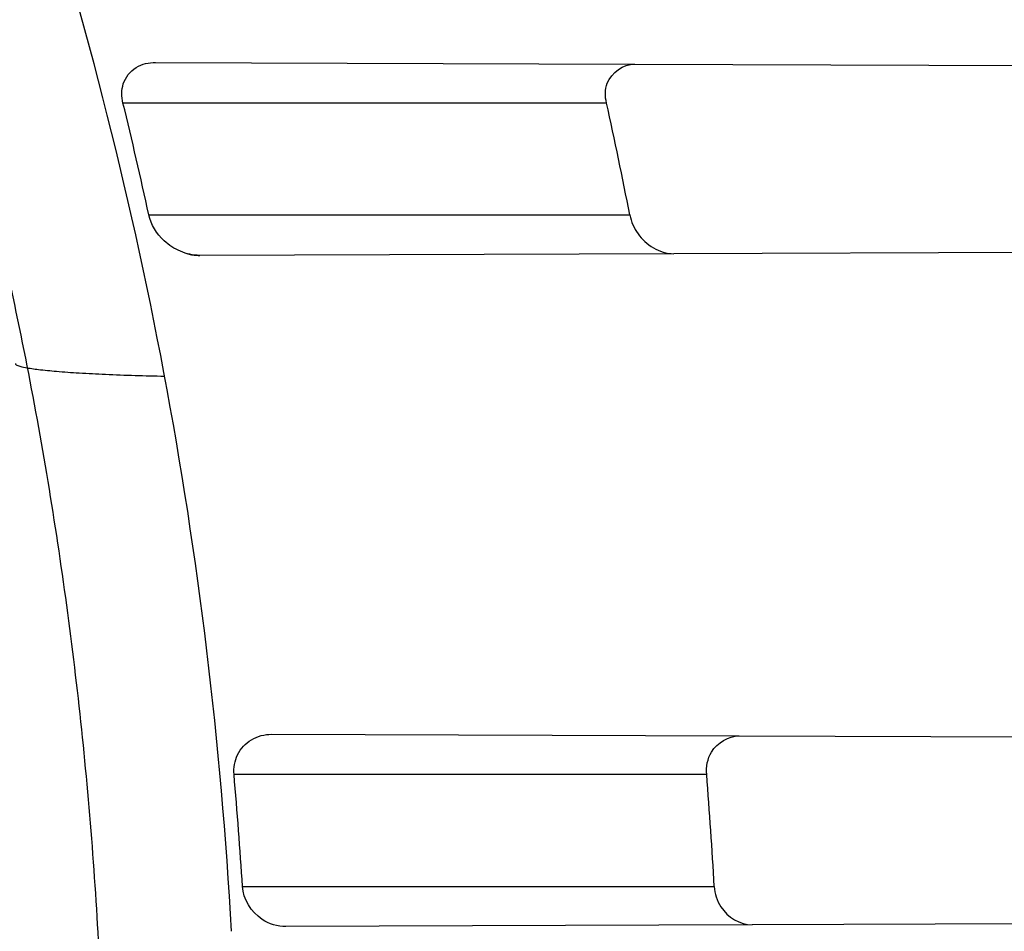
# Model space of a CAD drawing. Header units: millimetres. Extents: x 0 to 297, y 0 to 210.
# Tile 41 of 256: x 143.3809 to 143.4512, y 90.9937 to 91.0589. Entities that reach past the tile are written whole.
import ezdxf

# ---------------------------------------------------------------- set-up
doc = ezdxf.new("R2010")
doc.units = ezdxf.units.MM
doc.header["$LTSCALE"] = 16.335
doc.layers.get('0').update_dxf_attribs({"linetype": 'CONTINUOUS'})
for name, color, linetype in [('01_GLOBAL', 7, 'CONTINUOUS'), ('INTFCLR_1', 7, 'CONTINUOUS'), ('INTFCLR_144815', 7, 'CONTINUOUS')]:
    doc.layers.add(name, color=color, linetype=linetype)

msp = doc.modelspace()

# ---------------------------------------------------------------- linework, layer by layer
at = {"color": 7, "linetype": 'Continuous'}
msp.add_circle((144.2368034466, 92.193132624), 3.04, dxfattribs=at)
at = {"color": 9, "linetype": 'Continuous'}
msp.add_arc((144.2368034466, 92.193132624), 3.001038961, 182.9674534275, 267.0325465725, dxfattribs=at)
at = {"layer": '01_GLOBAL', "color": 7, "linetype": 'Continuous'}
msp.add_circle((144.2368034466, 92.193132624), 3.08, dxfattribs=at)
at = {"layer": 'INTFCLR_1', "color": 9, "linetype": 'Continuous'}
for p, q in [((143.3906042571, 91.05581280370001), (143.4248350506, 91.0556933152)), ((143.4228188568, 91.0529089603), (143.388269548, 91.0529089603)), ((143.3901188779, 91.0449089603), (143.4244839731, 91.0449089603)), ((143.427627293, 91.0421343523), (143.3937520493, 91.0420161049)), ((143.3988900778, 91.0077838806), (143.4323080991, 91.0076672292)), ((143.4299775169, 91.0049089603), (143.3962057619, 91.0049089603)), ((143.3968080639, 90.9969089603), (143.4305221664, 90.9969089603)), ((143.4332187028, 90.9941538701), (143.399912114, 90.99403760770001))]:
    msp.add_line(p, q, dxfattribs=at)
at = {"layer": 'INTFCLR_1', "color": 6, "linetype": 'Continuous'}
for p, q in [((143.4248350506, 91.0556933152), (143.4857521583, 91.0554806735)), ((143.4880571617, 91.0423452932), (143.427627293, 91.0421343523)), ((143.4323080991, 91.0076672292), (143.4921062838, 91.00745849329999)), ((143.4928620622, 90.9943620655), (143.4332187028, 90.9941538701))]:
    msp.add_line(p, q, dxfattribs=at)
at = {"layer": 'INTFCLR_1', "color": 7, "linetype": 'Continuous'}
msp.add_lwpolyline([(143.3926852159, 91.0421897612), (143.3927580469, 91.0421668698), (143.3928339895, 91.04214469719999), (143.3929130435, 91.0421234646), (143.3929954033, 91.042103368), (143.3930808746, 91.0420846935), (143.3931688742, 91.04206777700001), (143.3932590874, 91.0420528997), (143.3933518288, 91.0420402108), (143.3934474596, 91.0420298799), (143.3935461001, 91.0420221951), (143.39364763, 91.0420174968), (143.3937520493, 91.0420161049)], dxfattribs=at)
at = {"layer": 'INTFCLR_1', "color": 6, "linetype": 'Continuous'}
for centre, radius, start, end in [((143.076579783, 90.97690896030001), 0.4827613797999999, 270, 90.00000002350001), ((143.076579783, 90.97690896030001), 0.4587930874, 270, 90.00000002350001), ((143.0892890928, 90.97691367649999), 0.3071908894, 3.1324307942, 18.1483713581), ((143.0777416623, 90.976911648), 0.3196922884, 12.2803992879, 13.7520232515), ((143.0777401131, 90.9769111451), 0.3533482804, 11.095126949, 12.4201654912), ((143.0777410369, 90.9769097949), 0.3196931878, 3.5866152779, 5.0244799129), ((143.0777397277, 90.9769096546), 0.3533488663, 3.2446361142, 4.54487275)]:
    msp.add_arc(centre, radius, start, end, dxfattribs=at)
at = {"layer": 'INTFCLR_1', "color": 9, "linetype": 'Continuous'}
for points, knots in [([(143.505791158, 90.8276271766), (143.5067409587, 90.8302116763), (143.5086022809, 90.8354304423), (143.5121486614, 90.84601401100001), (143.5179028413, 90.8650111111), (143.5232385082, 90.8873082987), (143.5267617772, 90.90723622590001), (143.5282429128, 90.9174118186), (143.5290073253, 90.92329723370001), (143.5307716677, 90.93807275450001), (143.5326049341, 90.9633194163), (143.5323109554, 90.99310602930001), (143.5309256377, 91.0124090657), (143.5300542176, 91.021322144), (143.5294126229, 91.02725019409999), (143.5274302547, 91.04325002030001), (143.5229291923, 91.06887020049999), (143.5164430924, 91.09388353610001), (143.5118037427, 91.1087295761), (143.5100588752, 91.1140398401), (143.5074043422, 91.1218621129), (143.501415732, 91.13821577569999), (143.4910739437, 91.16221785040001), (143.4792964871, 91.1848938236), (143.4710860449, 91.1988510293), (143.4672487, 91.2050639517), (143.4646994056, 91.2091138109), (143.4578048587, 91.21976497), (143.446251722, 91.2361118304), (143.4302039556, 91.2560120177), (143.4166114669, 91.2709286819), (143.4071163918, 91.280463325), (143.4018664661, 91.2855115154), (143.3945821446, 91.292319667), (143.3843862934, 91.301234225), (143.373349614, 91.3098835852), (143.3667450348, 91.31458051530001), (143.3640805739, 91.316384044), (143.3625174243, 91.3174211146), (143.360134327, 91.3189510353), (143.3576340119, 91.3204557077), (143.3554317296, 91.3216111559), (143.3541938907, 91.32218598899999), (143.3532081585, 91.3225375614), (143.3525262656, 91.3226967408), (143.3519536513, 91.3226102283), (143.3518421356, 91.322071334), (143.35211692, 91.3214756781), (143.35259409, 91.3206502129), (143.3533650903, 91.31961113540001), (143.354392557, 91.3183442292), (143.3556852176, 91.31685831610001), (143.3572290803, 91.3151525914), (143.358673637, 91.31359842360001), (143.3599466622, 91.3122446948), (143.3621637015, 91.30990205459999), (143.3658426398, 91.3060562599), (143.3733257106, 91.29820400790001), (143.3814986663, 91.2893945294), (143.3889438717, 91.2809746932), (143.3935459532, 91.2756206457), (143.4009463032, 91.2668314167), (143.4122758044, 91.252588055), (143.4271285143, 91.2318655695), (143.4378788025, 91.2149484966), (143.4449171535, 91.2029069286), (143.4496927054, 91.19443764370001), (143.457931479, 91.1789786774), (143.4689344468, 91.1556341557), (143.4765250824, 91.1361710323), (143.480055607, 91.1260798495)], [0, 0, 0, 0, 0.0103790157, 0.0208837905, 0.0420711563, 0.0851838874, 0.1071959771, 0.1183352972, 0.1239410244, 0.1295662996, 0.174425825, 0.2192336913, 0.2417180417, 0.247353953, 0.2529903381, 0.2641931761, 0.3081223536, 0.3509244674, 0.3614867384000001, 0.3667496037, 0.3719933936, 0.3926231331, 0.4323811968, 0.4704128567, 0.4888542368, 0.4934078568, 0.4979383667, 0.5068920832, 0.5412323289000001, 0.5733304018, 0.6031976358, 0.6172527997, 0.6240454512, 0.6306500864, 0.6548352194, 0.6750684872, 0.6834752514, 0.6853781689, 0.6871962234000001, 0.6905460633, 0.6960524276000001, 0.6981915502, 0.6999110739, 0.7012078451, 0.7020914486, 0.7026255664, 0.703100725, 0.7038824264, 0.7050749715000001, 0.7066970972, 0.7087489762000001, 0.7112252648, 0.7141188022, 0.7174211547, 0.7192230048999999, 0.7211233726, 0.7295789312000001, 0.7392839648, 0.7620096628, 0.7748693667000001, 0.7816473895, 0.7886214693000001, 0.8181786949, 0.8502212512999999, 0.8846823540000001, 0.8936821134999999, 0.9027944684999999, 0.9213301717, 0.9597016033, 1, 1, 1, 1]), ([(143.3574002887, 91.32090895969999), (143.3579828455, 91.3209088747), (143.360948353, 91.3197357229), (143.3643531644, 91.3177442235), (143.3676585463, 91.31566523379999), (143.3692467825, 91.31463053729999), (143.3719545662, 91.31283211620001), (143.378664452, 91.3081521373), (143.3898825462, 91.2995381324), (143.4002548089, 91.29065717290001), (143.4076654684, 91.28387553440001), (143.4130031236, 91.27885055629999), (143.422653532, 91.2693642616), (143.4364709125, 91.2545242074), (143.4527894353, 91.23472347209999), (143.4645442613, 91.2184512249), (143.4715593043, 91.2078481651), (143.474151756, 91.2038188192), (143.4780526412, 91.1976396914), (143.4863962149, 91.18376385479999), (143.4983688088, 91.16121559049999), (143.5088888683, 91.1373346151), (143.5149812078, 91.1210611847), (143.5176807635, 91.1132799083), (143.5194547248, 91.1079989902), (143.524169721, 91.0932405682), (143.5307635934, 91.068371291), (143.5353421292, 91.0428843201), (143.5373581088, 91.02696958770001), (143.5380104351, 91.0210743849), (143.5388963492, 91.01221151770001), (143.5403047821, 90.993017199), (143.5406037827, 90.96339318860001), (143.5387395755, 90.93828707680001), (143.5369460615, 90.9235962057), (143.5361688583, 90.9177433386), (143.5346627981, 90.9076231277), (143.5310794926, 90.8877998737), (143.5256534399, 90.86562413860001), (143.5198047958, 90.8467377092), (143.5161994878, 90.83621326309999), (143.5143072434, 90.8310236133), (143.5133416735, 90.828453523)], [0, 0, 0, 0, 0.0031306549, 0.0166311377, 0.0214593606, 0.0240790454, 0.0268205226, 0.0389267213, 0.0680356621, 0.1027866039, 0.1122691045, 0.1220183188, 0.1421809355, 0.1849822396, 0.2309158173, 0.2799873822, 0.2927706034, 0.2992370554, 0.3057353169, 0.3320403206, 0.3862319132, 0.4428084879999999, 0.4721383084, 0.4795908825, 0.487069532, 0.5020757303, 0.5628487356, 0.6251729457, 0.6410612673, 0.6490543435, 0.6570463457, 0.6889269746, 0.7524526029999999, 0.8160592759, 0.8240370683, 0.8319876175, 0.8477879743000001, 0.8790177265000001, 0.9402188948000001, 0.970317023, 0.9852457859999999, 1, 1, 1, 1]), ([(143.480055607, 91.1260798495), (143.4837259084, 91.1155891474), (143.4903909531, 91.0940316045), (143.4967360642, 91.0663225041), (143.4998687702, 91.04781634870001), (143.5011284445, 91.03908602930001), (143.5019170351, 91.03321160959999), (143.5038463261, 91.0170292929), (143.5057008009, 90.99034417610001), (143.5054397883, 90.96356436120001), (143.5044671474, 90.9471924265), (143.504022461, 90.9412179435), (143.5032714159, 90.9323261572), (143.5012002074, 90.91339241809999), (143.4963788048, 90.88484585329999), (143.49048443, 90.86114028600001), (143.4864832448, 90.8475354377), (143.4848602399, 90.84220041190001), (143.4819377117, 90.8330489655), (143.4757637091, 90.8153843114), (143.4658991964, 90.7913053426), (143.4557508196, 90.7706295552), (143.4492053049, 90.7585613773), (143.4468307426, 90.7543048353), (143.4433023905, 90.74809499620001), (143.4357024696, 90.7352960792), (143.4236423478, 90.7168780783), (143.4088585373, 90.6967735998), (143.3981978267, 90.6836583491), (143.3920521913, 90.6764597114), (143.3897353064, 90.67377295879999), (143.3858253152, 90.6693041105), (143.3786022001, 90.6612629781), (143.3707422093, 90.65288706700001), (143.3636495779, 90.6454713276), (143.3593994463, 90.6410102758), (143.3560255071, 90.6373676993), (143.3538487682, 90.6348460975), (143.3526496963, 90.6332520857), (143.3521523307, 90.6324062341), (143.3518509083, 90.63179937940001), (143.3519780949, 90.6310096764), (143.3536612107, 90.6313530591), (143.3555127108, 90.6322404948), (143.3588652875, 90.6340529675), (143.3620632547, 90.63609007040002), (143.3646891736, 90.63783994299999), (143.3663741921, 90.6389985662), (143.3692060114, 90.6409804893), (143.3737350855, 90.64429641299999), (143.3800639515, 90.6492162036), (143.3895251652, 90.6570018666), (143.3979931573, 90.6645963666), (143.4054028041, 90.6717023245), (143.4107134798, 90.67694344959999), (143.4202844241, 90.68681168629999), (143.4339256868, 90.7022001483), (143.4499433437, 90.72266038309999), (143.4614126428, 90.7394215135), (143.4682300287, 90.75032242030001), (143.4707469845, 90.75446396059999), (143.4745342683, 90.76081850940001), (143.4826220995, 90.77508671), (143.4941655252, 90.79824657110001), (143.5021068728, 90.8176018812), (143.505791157, 90.8276271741)], [0, 0, 0, 0, 0.0419354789, 0.08505031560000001, 0.1071497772, 0.1127379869, 0.1183317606, 0.1295131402, 0.1742263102, 0.2191466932, 0.230445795, 0.2361065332, 0.241751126, 0.2641147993, 0.3079545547, 0.3508736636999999, 0.3561840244, 0.3614616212, 0.3719139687, 0.3924297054, 0.4320526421, 0.4700131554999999, 0.4792642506, 0.483852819, 0.4884035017, 0.5062126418, 0.5400088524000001, 0.5714206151, 0.6003317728, 0.6037560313, 0.6071340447, 0.6137178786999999, 0.6261602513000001, 0.6479155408, 0.6570536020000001, 0.6648783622, 0.6711643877, 0.6757843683, 0.6774462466, 0.6786751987, 0.6794900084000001, 0.6799813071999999, 0.6813020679, 0.6842478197, 0.6888651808, 0.6950795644, 0.6987591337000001, 0.70073729, 0.7027989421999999, 0.7117993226, 0.7219139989, 0.7330405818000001, 0.7580265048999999, 0.7648041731, 0.7717766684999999, 0.7861782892, 0.816667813, 0.8493175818, 0.8841610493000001, 0.8932352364, 0.8978283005, 0.9024468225, 0.9211469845, 0.9596997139, 1, 1, 1, 1]), ([(143.3574002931, 90.6329089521), (143.3572429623, 90.6329089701), (143.3568577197, 90.6329849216), (143.3568775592, 90.6336774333), (143.3572897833, 90.63438990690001), (143.3580025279, 90.63544892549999), (143.3590890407, 90.6367667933), (143.3605161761, 90.6383861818), (143.3622809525, 90.6402852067), (143.364262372, 90.64235883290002), (143.366417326, 90.6445772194), (143.3695810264, 90.647809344), (143.3761156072, 90.6544648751), (143.384127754, 90.66278898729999), (143.391492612, 90.67078447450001), (143.3954790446, 90.6752283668), (143.3978410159, 90.6779000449), (143.4041032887, 90.6850552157), (143.4149655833, 90.6980920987), (143.4300350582, 90.7180883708), (143.4423327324, 90.7364164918), (143.4500842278, 90.74915778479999), (143.4536819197, 90.7553382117), (143.4561024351, 90.75957339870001), (143.4627716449, 90.77157583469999), (143.4731139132, 90.7921423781), (143.4831746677, 90.8161140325), (143.4894718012, 90.8337029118), (143.4924519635, 90.8428134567), (143.4941067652, 90.8481240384), (143.4981845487, 90.86166066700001), (143.5041933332, 90.8852508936), (143.5091109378, 90.9136744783), (143.5112232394, 90.9325267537), (143.5119890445, 90.94137893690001), (143.5124424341, 90.9473263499), (143.5134340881, 90.9636235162), (143.5137003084, 90.9902855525), (143.5118091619, 91.01685089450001), (143.5098423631, 91.03295754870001), (143.5090383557, 91.0388051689), (143.5077538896, 91.047496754), (143.5045588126, 91.0659242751), (143.498087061, 91.0935137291), (143.4912937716, 91.1149624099), (143.4875537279, 91.1253987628)], [0, 0, 0, 0, 0.0008731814, 0.0017184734, 0.0032338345, 0.0055641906, 0.008732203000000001, 0.0127298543, 0.0175349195, 0.0231216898, 0.028646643, 0.0346996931, 0.0482229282, 0.0804128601, 0.09881585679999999, 0.1085510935, 0.1135452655, 0.1186072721, 0.1613234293, 0.207686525, 0.2575125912, 0.2837456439, 0.2904463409, 0.297201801, 0.3108185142, 0.3666506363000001, 0.4248611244, 0.4549770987, 0.470314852, 0.4780577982, 0.4858479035, 0.548777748, 0.6130125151, 0.6457681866, 0.6540348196, 0.6623247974, 0.6788712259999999, 0.7446474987, 0.8101274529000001, 0.8265054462, 0.8346996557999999, 0.8428862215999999, 0.8752668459, 0.9384715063, 1, 1, 1, 1]), ([(143.380579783, 91.0342844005), (143.380579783, 91.0342098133), (143.3808985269, 91.03408403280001), (143.3813917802, 91.03397544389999), (143.3823533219, 91.03383886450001), (143.3836190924, 91.0337190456), (143.3852259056, 91.0336068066), (143.3877993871, 91.033475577), (143.3898368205, 91.0334146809), (143.3912447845, 91.0333849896)], [0, 0, 0, 0, 0.0207988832, 0.0728257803, 0.1599156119, 0.2807167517, 0.4319854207, 0.6072972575, 1, 1, 1, 1])]:
    msp.add_open_spline(points, degree=3, knots=knots, dxfattribs=at)
at = {"layer": 'INTFCLR_1', "color": 6, "linetype": 'Continuous'}
for points, knots in [([(143.391388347, 91.3209089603), (143.3904120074, 91.3209089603), (143.3921762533, 91.3175482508), (143.3936912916, 91.315694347), (143.3961672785, 91.3124411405), (143.3992225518, 91.30876154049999), (143.403128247, 91.3040654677), (143.4076936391, 91.29861198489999), (143.4125904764, 91.2926805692), (143.4174256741, 91.286720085), (143.4219266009, 91.28104271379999), (143.4260587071, 91.27571427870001), (143.4298162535, 91.27075815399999), (143.4332121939, 91.266182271), (143.4362702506, 91.26197618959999), (143.4390204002, 91.2581218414), (143.4414908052, 91.2545969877), (143.44370074, 91.2513921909), (143.4456749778, 91.24848640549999), (143.4474377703, 91.24585559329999), (143.4490168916, 91.24346918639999), (143.4504211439, 91.2413232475), (143.4516679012, 91.2393981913), (143.4527743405, 91.2376740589), (143.4537663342, 91.2361152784), (143.4546489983, 91.2347177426), (143.4556772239, 91.23307898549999), (143.456672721, 91.23147797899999), (143.4576979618, 91.229813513), (143.4585721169, 91.2283843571), (143.4595323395, 91.2268022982), (143.4605887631, 91.22504676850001), (143.4617562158, 91.22308812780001), (143.4630444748, 91.22090314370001), (143.464465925, 91.21846216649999), (143.4660286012, 91.2157418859), (143.4677482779, 91.21270225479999), (143.4696392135, 91.20930191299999), (143.4717186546, 91.20548838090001), (143.4740086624, 91.2011951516), (143.4765248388, 91.1963580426), (143.4792812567, 91.1909028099), (143.4822951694, 91.18473858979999), (143.4855914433, 91.1777384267), (143.4891913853, 91.16974930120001), (143.4931140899, 91.16057587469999), (143.4973740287, 91.14998328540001), (143.5019825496, 91.13763594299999), (143.5068772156, 91.12325026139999), (143.5117345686, 91.10722271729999), (143.5162134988, 91.0902287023), (143.5200746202, 91.0730385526), (143.5232856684, 91.05580143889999), (143.5258459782, 91.03858559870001), (143.5277689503, 91.0213883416), (143.5290609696, 91.0042502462), (143.529733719, 90.9871546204), (143.5297948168, 90.97012845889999), (143.5292510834, 90.9531560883), (143.5281065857, 90.9362397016), (143.5263644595, 90.9193928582), (143.5240214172, 90.9025816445), (143.5210770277, 90.88582850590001), (143.5175167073, 90.8690970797), (143.5133376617, 90.85240858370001), (143.5085942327, 90.8359945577), (143.5035656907, 90.8206525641), (143.4986112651, 90.80703250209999), (143.4940105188, 90.7954001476), (143.4897809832, 90.7854046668), (143.485903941, 90.7767502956), (143.4823616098, 90.7692115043), (143.4791285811, 90.76260345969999), (143.4761817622, 90.75678861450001), (143.4734988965, 90.7516551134), (143.4710647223, 90.7471189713), (143.4688610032, 90.7431068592), (143.466865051, 90.7395466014), (143.4650570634, 90.7363786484), (143.4634184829, 90.7335526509), (143.461937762, 90.7310351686), (143.4606041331, 90.72879595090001), (143.4594032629, 90.72680144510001), (143.4583170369, 90.7250147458), (143.457331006, 90.7234069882), (143.4564183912, 90.7219306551), (143.4555069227, 90.720467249), (143.4545265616, 90.7189048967), (143.4534184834, 90.71715367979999), (143.4521719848, 90.7152023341), (143.4507682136, 90.71302749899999), (143.4491853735, 90.7106037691), (143.4474055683, 90.7079124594), (143.4454085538, 90.7049352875), (143.4431685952, 90.701647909), (143.4406602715, 90.6980271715), (143.4378551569, 90.6940523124), (143.4347311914, 90.6897123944), (143.4312583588, 90.6849889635), (143.4274059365, 90.6798656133), (143.4231637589, 90.6743560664), (143.4185304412, 90.6684770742), (143.4135422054, 90.66229925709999), (143.408452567, 90.6561180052), (143.4036878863, 90.6504204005), (143.3995946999, 90.6455048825), (143.3963986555, 90.6416642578), (143.3938021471, 90.6382708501), (143.3922373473, 90.6363594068), (143.3903920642, 90.6329089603), (143.391388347, 90.6329089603)], [0, 0, 0, 0, 0.0038604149, 0.007501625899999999, 0.0124785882, 0.0188917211, 0.0268498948, 0.0364677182, 0.0470694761, 0.05724446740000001, 0.066818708, 0.0757144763, 0.0839053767, 0.0914099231, 0.0982451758, 0.1044667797, 0.1101313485, 0.11526428, 0.1198589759, 0.1240215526, 0.1277856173, 0.1311734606, 0.1341617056, 0.1368541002, 0.1392736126, 0.1414672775, 0.143389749, 0.1469230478, 0.1489215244, 0.1511192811, 0.1535471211, 0.1562389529, 0.1592204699, 0.1625628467, 0.1662680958, 0.1703891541, 0.1749670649, 0.1800767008, 0.1857729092, 0.1921414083, 0.199315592, 0.2073311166, 0.2163077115, 0.2264451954, 0.2379233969, 0.2509534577, 0.2658909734, 0.2830621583, 0.3030578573, 0.3259639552, 0.3492662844, 0.3725305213, 0.3956109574, 0.4185782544, 0.4413347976, 0.4640172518, 0.4865192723, 0.5089682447, 0.5313242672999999, 0.5536477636, 0.5759939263, 0.5982772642, 0.6207472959, 0.6432362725, 0.6658996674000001, 0.6887559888, 0.7107777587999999, 0.7297237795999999, 0.7460531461, 0.7602331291, 0.7726347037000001, 0.7835467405, 0.7931663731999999, 0.8017211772, 0.8093215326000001, 0.8160683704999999, 0.8220757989, 0.8274205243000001, 0.8322066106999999, 0.8364980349, 0.8403367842, 0.8437547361, 0.8468031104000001, 0.8495420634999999, 0.8520223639, 0.8542604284, 0.8564046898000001, 0.8588391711, 0.861553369, 0.8645986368, 0.8679945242, 0.8717882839, 0.8760445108, 0.8807522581, 0.8859628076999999, 0.8917731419, 0.8981681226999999, 0.9051985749, 0.9129160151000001, 0.9213486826, 0.9305434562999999, 0.9404096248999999, 0.9509435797, 0.9619432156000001, 0.9720502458, 0.9803711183, 0.9870628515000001, 0.9922716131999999, 0.9960607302, 1, 1, 1, 1]), ([(143.3913883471, 90.6329089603), (143.3925009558, 90.6329089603), (143.3944304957, 90.6342092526), (143.3973970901, 90.6359951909), (143.4007982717, 90.63846662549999), (143.4050037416, 90.641686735), (143.4100111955, 90.64579797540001), (143.4155298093, 90.6505901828), (143.4211292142, 90.6557134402), (143.4264144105, 90.6607775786), (143.43125736, 90.6656028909), (143.4356657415, 90.6701567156), (143.4396603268, 90.6744161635), (143.4432708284, 90.6783761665), (143.4465216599, 90.6820354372), (143.4494397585, 90.68539654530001), (143.4520627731, 90.68848206), (143.4544121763, 90.6912986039), (143.456513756, 90.6938607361), (143.4583900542, 90.69618388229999), (143.4600695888, 90.6982924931), (143.4615949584, 90.7002315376), (143.4630975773, 90.7021632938), (143.4646983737, 90.7042463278), (143.4663978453, 90.7064880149), (143.4680793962, 90.7087376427), (143.4697311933, 90.7109767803), (143.4714499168, 90.71333865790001), (143.4733525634, 90.7159926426), (143.4754791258, 90.7190089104), (143.477855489, 90.7224451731), (143.4805066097, 90.7263640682), (143.4834545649, 90.73083052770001), (143.4867221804, 90.73592456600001), (143.4903444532, 90.7417581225), (143.4943554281, 90.74846001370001), (143.4987865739, 90.7561875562), (143.5036710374, 90.7651488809), (143.5090369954, 90.7755879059), (143.5149200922, 90.78786990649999), (143.5212054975, 90.8021696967), (143.5274896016, 90.8180379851), (143.5333654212, 90.8347684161), (143.5385840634, 90.85172715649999), (143.543100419, 90.8687485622), (143.5469295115, 90.8858143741), (143.5500694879, 90.9028343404), (143.5525457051, 90.9198546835), (143.5543635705, 90.93680288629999), (143.5555404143, 90.953705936), (143.5560867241, 90.9705470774), (143.5560112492, 90.9873292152), (143.5553196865, 91.00406232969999), (143.5540157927, 91.0207358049), (143.5520992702, 91.03735679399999), (143.5495685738, 91.05392286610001), (143.5464237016, 91.0704086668), (143.5426520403, 91.08685112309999), (143.5382472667, 91.1032296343), (143.5331875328, 91.11956315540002), (143.527486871, 91.1357686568), (143.5213730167, 91.1512348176), (143.515238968, 91.1652433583), (143.5094946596, 91.17729987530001), (143.5042564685, 91.18755505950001), (143.4994933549, 91.19635787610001), (143.4951738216, 91.20395281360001), (143.4912628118, 91.21054467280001), (143.4877284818, 91.21628951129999), (143.4845342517, 91.2213187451), (143.4816534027, 91.22572797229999), (143.4790579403, 91.22960449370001), (143.4767281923, 91.23301003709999), (143.4746357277, 91.2360102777), (143.472765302, 91.23864767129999), (143.4710870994, 91.24097947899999), (143.46957943, 91.2430470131), (143.4681380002, 91.2450001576), (143.4666395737, 91.2470074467), (143.4649885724, 91.2491911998), (143.463288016, 91.2514092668), (143.4615819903, 91.2536039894), (143.4598543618, 91.2557981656), (143.4579581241, 91.2581730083), (143.4558400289, 91.260784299), (143.4534675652, 91.2636590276), (143.4508179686, 91.26680939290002), (143.447859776, 91.2702519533), (143.4445666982, 91.2739955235), (143.4409044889, 91.27805121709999), (143.4368464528, 91.28241728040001), (143.4323696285, 91.2870829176), (143.4274456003, 91.2920302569), (143.4220754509, 91.2972158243), (143.4163486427, 91.3024971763), (143.410661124, 91.30747107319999), (143.4054543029, 91.3117747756), (143.4010724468, 91.3151480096), (143.3975442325, 91.3177259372), (143.3944939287, 91.3195690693), (143.3925216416, 91.3209089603), (143.3913883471, 91.3209089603)], [0, 0, 0, 0, 0.0042187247, 0.0081401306, 0.0133978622, 0.0200459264, 0.0282638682, 0.0379443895, 0.0477615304, 0.05703690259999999, 0.0656973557, 0.0736821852, 0.0810680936, 0.0878383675, 0.0940009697, 0.0996271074, 0.1047154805, 0.1093563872, 0.1135342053, 0.1172803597, 0.1206792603, 0.1237557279, 0.1266349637, 0.1299589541, 0.1337168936, 0.1373013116, 0.1406085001, 0.1442672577, 0.148377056, 0.1529904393, 0.1582606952, 0.164218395, 0.1709303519, 0.1785521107, 0.1871652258, 0.1969659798, 0.2081658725, 0.2209392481, 0.2356613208, 0.2526660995, 0.2725685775, 0.2948769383, 0.3173640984, 0.3397873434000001, 0.3621386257, 0.3841211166, 0.4060891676, 0.4277469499, 0.4493218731, 0.470705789, 0.4919793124, 0.5131981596, 0.5343255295, 0.5554668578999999, 0.5765984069, 0.5977513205, 0.6189954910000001, 0.6402209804, 0.6617015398, 0.6832900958, 0.7050415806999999, 0.7268239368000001, 0.7463339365, 0.7630160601, 0.7774553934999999, 0.7899931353, 0.8009638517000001, 0.8105830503, 0.8190545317, 0.8265380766, 0.8331730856, 0.8390248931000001, 0.8442268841, 0.8488182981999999, 0.8528943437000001, 0.8564866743, 0.8597116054, 0.8625968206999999, 0.8656908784, 0.8692094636, 0.8729771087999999, 0.8762884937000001, 0.879749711, 0.8835661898, 0.8878115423, 0.8924986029, 0.8976989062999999, 0.9034198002, 0.9097088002, 0.9166034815, 0.9241390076, 0.9323094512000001, 0.9411199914, 0.9506041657, 0.9606137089, 0.9706541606, 0.9792553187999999, 0.9862062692, 0.9916647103, 0.9957028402, 1, 1, 1, 1]), ([(143.076579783, 91.2749801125), (143.082523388, 91.275223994), (143.0944283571, 91.2753550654), (143.1122609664, 91.2744844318), (143.1300417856, 91.2725428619), (143.1477625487, 91.26952303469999), (143.1653190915, 91.2654249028), (143.1823313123, 91.2603504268), (143.1989691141, 91.25429974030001), (143.2152260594, 91.24727832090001), (143.2312964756, 91.23915450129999), (143.2468445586, 91.2300767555), (143.2618072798, 91.2200837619), (143.27613507, 91.2092121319), (143.2897753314, 91.1975022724), (143.3026838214, 91.1849940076), (143.3148106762, 91.17173792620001), (143.3261148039, 91.1577794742), (143.3365490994, 91.14318072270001), (143.3460835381, 91.12798893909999), (143.3546880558, 91.1122529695), (143.3623299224, 91.0960331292), (143.3689790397, 91.07939826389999), (143.3746162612, 91.0624027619), (143.3792252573, 91.0450990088), (143.3827898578, 91.02754643), (143.3852960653, 91.0098117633), (143.3867342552, 90.99196668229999), (143.3871004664, 90.97408590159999), (143.3863965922, 90.9562325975), (143.3846282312, 90.93846559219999), (143.3818020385, 90.9208379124), (143.3779280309, 90.90341060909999), (143.373019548, 90.8862449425), (143.3670955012, 90.86940715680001), (143.3601798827, 90.8529633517), (143.3523013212, 90.8369747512), (143.3434867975, 90.8214907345), (143.3337719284, 90.80657154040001), (143.3231929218, 90.7922688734), (143.3117899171, 90.778631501), (143.2995931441, 90.7656946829), (143.2866555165, 90.7535153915), (143.2730160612, 90.7421275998), (143.2587305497, 90.7315765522), (143.243846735, 90.72189794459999), (143.2284243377, 90.713127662), (143.2125338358, 90.7053017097), (143.1965569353, 90.6985798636), (143.180998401, 90.6930628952), (143.1665503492, 90.6887929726), (143.1534700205, 90.685600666), (143.1418191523, 90.683272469), (143.1307532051, 90.6814888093), (143.1193149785, 90.68007305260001), (143.1065976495, 90.679017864), (143.0921887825, 90.67847562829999), (143.0820095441, 90.678615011), (143.076579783, 90.6788378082)], [0, 0, 0, 0, 0.0185657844, 0.0371317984, 0.05569073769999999, 0.0743563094, 0.09320240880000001, 0.1119235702, 0.129729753, 0.1484268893, 0.1671582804, 0.1858963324, 0.2045840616, 0.2232805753, 0.241995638, 0.2606572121, 0.2793460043, 0.298034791, 0.3166822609, 0.3353170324, 0.3539796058, 0.3726237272, 0.3912431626, 0.4098577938, 0.4284754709, 0.4470981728, 0.4657246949, 0.4843423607, 0.5029403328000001, 0.5215094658, 0.5400731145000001, 0.5586325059, 0.5771954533, 0.5957587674, 0.6143211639, 0.6328711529, 0.651401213, 0.6699184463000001, 0.6884460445, 0.7069331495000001, 0.7254085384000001, 0.7438945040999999, 0.7623917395, 0.7808314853, 0.7993176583, 0.8177869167, 0.8362093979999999, 0.8546575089, 0.8730374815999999, 0.8902753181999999, 0.9061521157, 0.9200376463, 0.9322836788, 0.9432240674, 0.9550134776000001, 0.9682465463, 0.9830392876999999, 1, 1, 1, 1]), ([(143.388269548, 91.0529089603), (143.3881609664, 91.05335262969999), (143.3881403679, 91.05436425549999), (143.3891095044, 91.0555916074), (143.3901236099, 91.0558144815), (143.3906042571, 91.05581280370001)], [0, 0, 0, 0, 0.3190265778, 0.6642895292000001, 1, 1, 1, 1]), ([(143.4228188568, 91.0529089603), (143.4227175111, 91.05336913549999), (143.4226573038, 91.05472312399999), (143.4240365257, 91.0556961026), (143.4248350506, 91.0556933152)], [0, 0, 0, 0, 0.3711039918, 1, 1, 1, 1]), ([(143.4244839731, 91.0449089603), (143.4245781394, 91.0444287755), (143.4249988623, 91.043498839), (143.426110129, 91.04245516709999), (143.4271205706, 91.0421325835), (143.427627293, 91.0421343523)], [0, 0, 0, 0, 0.3279729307, 0.6603684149, 1, 1, 1, 1]), ([(143.3962057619, 91.0049089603), (143.3961638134, 91.0053860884), (143.3963339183, 91.0063930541), (143.3973808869, 91.0075270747), (143.3983910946, 91.0077856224), (143.3988900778, 91.0077838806)], [0, 0, 0, 0, 0.3274854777, 0.6588278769, 1, 1, 1, 1]), ([(143.4299775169, 91.0049089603), (143.429934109, 91.0054550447), (143.4301632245, 91.0068402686), (143.4315439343, 91.0076698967), (143.4323080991, 91.0076672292)], [0, 0, 0, 0, 0.4175432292, 1, 1, 1, 1]), ([(143.399912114, 90.99403760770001), (143.3993174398, 90.99403553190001), (143.3977875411, 90.9944826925), (143.3968651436, 90.99599831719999), (143.3968080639, 90.9969089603)], [0, 0, 0, 0, 0.3945820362, 1, 1, 1, 1]), ([(143.4305221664, 90.9969089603), (143.430551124, 90.9963981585), (143.4309536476, 90.9950366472), (143.4323601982, 90.9941508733), (143.4332187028, 90.9941538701)], [0, 0, 0, 0, 0.3734107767, 1, 1, 1, 1])]:
    msp.add_open_spline(points, degree=3, knots=knots, dxfattribs=at)
at = {"layer": 'INTFCLR_1', "color": 7, "linetype": 'Continuous'}
msp.add_open_spline([(143.393752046, 91.0420161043), (143.3932815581, 91.04201549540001), (143.3923429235, 91.04222962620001), (143.3909508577, 91.0431371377), (143.3902619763, 91.0442071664), (143.3901188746, 91.0449089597)], degree=3, knots=[0, 0, 0, 0, 0.2857190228, 0.5650436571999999, 1, 1, 1, 1], dxfattribs=at)
at = {"layer": 'INTFCLR_144815', "color": 6, "linetype": 'Continuous'}
for radius in [0.5104906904, 0.4864760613]:
    msp.add_circle((143.076579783, 90.97690896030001), radius, dxfattribs=at)
for radius, start, end in [(0.7037433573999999, 313.9937911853, 154.5150993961), (0.6797433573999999, 312.9543589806, 154.5144414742), (0.6572577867, 282.2440355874, 71.2863570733), (0.5288304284, 45.0000000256, 314.9999999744), (0.5278840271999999, 44.999999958, 315.000000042), (0.5271191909, 44.99999997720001, 315.0000000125), (0.5186031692, 308.490992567, 51.50900743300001), (0.5120146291, 313.9992414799, 46.00075850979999)]:
    msp.add_arc((143.076579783, 90.97690896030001), radius, start, end, dxfattribs=at)
at = {"layer": 'INTFCLR_144815', "color": 9, "linetype": 'Continuous'}
for centre, radius, start, end in [((143.076579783, 90.97690896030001), 0.6528896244, 292.4997540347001, 54.0964566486), ((143.0765826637, 90.97691030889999), 0.5889741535, 292.4997540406, 54.09645665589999), ((143.076579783, 90.97690896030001), 0.5277450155, 314.0862202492, 45.9137797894), ((143.076579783, 90.97690896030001), 0.5151250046, 313.8592910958, 46.1407088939), ((143.076579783, 90.97690896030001), 0.5117547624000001, 314.0319604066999, 45.9680396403)]:
    msp.add_arc(centre, radius, start, end, dxfattribs=at)
at = {"layer": 'INTFCLR_144815', "color": 6, "linetype": 'Continuous'}
for points, knots in [([(143.559959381, 90.9769089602), (143.559959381, 90.97942306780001), (143.5599220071, 90.98445191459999), (143.5597537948, 90.991994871), (143.5594733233, 90.9995378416), (143.5590804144, 91.0070808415), (143.5585748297, 91.01462372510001), (143.5579562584, 91.0221664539), (143.5572243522, 91.02970866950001), (143.5563786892, 91.0372501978), (143.5554188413, 91.0447904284), (143.5543443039, 91.05232900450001), (143.5531546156, 91.0598649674), (143.5518492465, 91.0673976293), (143.5504277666, 91.0749256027), (143.5488896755, 91.0824478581), (143.5472346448, 91.08996252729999), (143.5454623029, 91.097468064), (143.5435725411, 91.1049619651), (143.5415652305, 91.1124420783), (143.5394406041, 91.11990520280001), (143.5371989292, 91.1273484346), (143.5348409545, 91.13476773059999), (143.5323675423, 91.1421592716), (143.529780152, 91.1495180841), (143.5270804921, 91.1568392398), (143.5242709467, 91.1641167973), (143.5213543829, 91.17134449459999), (143.5183344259, 91.17851521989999), (143.5152154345, 91.1856212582), (143.5120026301, 91.19265416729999), (143.5087022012, 91.19960473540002), (143.505321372, 91.2064630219), (143.5018684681, 91.2132183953), (143.4983529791, 91.2198595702), (143.4947855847, 91.22637469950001), (143.4911781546, 91.2327514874), (143.4875436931, 91.2389773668), (143.4838962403, 91.24503970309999), (143.4802507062, 91.2509260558), (143.4766226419, 91.2566244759), (143.473027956, 91.2621238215), (143.4694825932, 91.2674140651), (143.4660021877, 91.2724865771), (143.4626017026, 91.2773343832), (143.459295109, 91.2819523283), (143.4560950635, 91.2863372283), (143.4530128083, 91.2904877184), (143.4500581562, 91.2944040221), (143.4472396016, 91.29808760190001), (143.4445638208, 91.3015416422), (143.4420354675, 91.3047711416), (143.4396569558, 91.3077830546), (143.4374291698, 91.31058532), (143.4353519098, 91.3131862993), (143.4334244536, 91.3155941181), (143.4316455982, 91.3178166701), (143.4300138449, 91.3198614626), (143.4285275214, 91.32173548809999), (143.4271849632, 91.3234451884), (143.4259844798, 91.3249961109), (143.4249241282, 91.3263946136), (143.4240021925, 91.3276429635), (143.4232155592, 91.32875491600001), (143.422565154, 91.3297078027), (143.4220400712, 91.3305844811), (143.4215107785, 91.33140008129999), (143.4211293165, 91.33289918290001), (143.4216624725, 91.3329088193)], [0, 0, 0, 0, 0.0193232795, 0.0386507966, 0.0579870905, 0.0773359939, 0.09670230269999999, 0.1160891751, 0.1355014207, 0.154941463, 0.1744140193, 0.1939206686, 0.213465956, 0.2330500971, 0.2526769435, 0.2723457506, 0.2920596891, 0.3118161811, 0.3316171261, 0.3514582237, 0.3713396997, 0.3912550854, 0.4112023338, 0.4311723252, 0.4511600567, 0.471153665, 0.4911437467, 0.5111161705, 0.5310553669, 0.5509435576, 0.5707599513, 0.5904809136, 0.6100798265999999, 0.6295269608, 0.6487896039, 0.6678319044, 0.6866152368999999, 0.7050985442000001, 0.7232388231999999, 0.7409918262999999, 0.758313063, 0.7751587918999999, 0.7914870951, 0.8072590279, 0.8224396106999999, 0.8369988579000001, 0.8509122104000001, 0.8641615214, 0.8767332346, 0.8886179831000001, 0.8998102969, 0.9103147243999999, 0.9201416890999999, 0.9293075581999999, 0.9378296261, 0.9457257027, 0.9530130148, 0.9597096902, 0.9658325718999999, 0.9713969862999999, 0.9764171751, 0.9809076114, 0.9848822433, 0.9883555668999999, 0.9913411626, 0.9938520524, 0.9959015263, 1, 1, 1, 1]), ([(143.433067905, 90.62090910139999), (143.4328265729, 90.6209135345), (143.4324756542, 90.62173267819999), (143.4330197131, 90.6224610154), (143.4334366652, 90.6233453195), (143.4339703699, 90.62419814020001), (143.4346161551, 90.625198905), (143.4354019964, 90.62633936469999), (143.4363208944, 90.62762784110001), (143.4373778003, 90.629067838), (143.4385738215, 90.6306651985), (143.4399109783, 90.6324252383), (143.441391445, 90.63435475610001), (143.4430186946, 90.6364625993), (143.4447956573, 90.638757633), (143.4467226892, 90.6412461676), (143.4487964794, 90.6439306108), (143.4510117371, 90.6468115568), (143.4533657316, 90.6498936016), (143.4558612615, 90.6531893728), (143.4585019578, 90.6567137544), (143.461284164, 90.6604731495), (143.4641988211, 90.6644674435), (143.4672349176, 90.66869431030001), (143.4703835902, 90.673154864), (143.473633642, 90.6778472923), (143.4769725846, 90.6827680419), (143.4803867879, 90.68791175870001), (143.4838617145, 90.69327133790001), (143.4873822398, 90.69883811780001), (143.4909329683, 90.704602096), (143.4944985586, 90.7105522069), (143.4980640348, 90.7166766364), (143.5016150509, 90.7229631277), (143.5051380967, 90.72939925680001), (143.508620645, 90.7359726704), (143.5120512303, 90.7426712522), (143.5154195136, 90.7494833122), (143.5187162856, 90.75639770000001), (143.5219334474, 90.7634039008), (143.5250639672, 90.77049210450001), (143.5281017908, 90.777653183), (143.5310417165, 90.78487857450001), (143.5338798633, 90.7921616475), (143.5366072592, 90.7994810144), (143.5392210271, 90.8068281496), (143.5417223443, 90.8142048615), (143.5441140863, 90.8216202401), (143.5463966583, 90.8290768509), (143.5485670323, 90.8365654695), (143.5506238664, 90.84408177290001), (143.5525648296, 90.8516162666), (143.5543887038, 90.8591617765), (143.5560958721, 90.86671694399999), (143.5576869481, 90.8742815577), (143.5591625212, 90.881855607), (143.5605229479, 90.88943824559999), (143.5617683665, 90.89702739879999), (143.5628989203, 90.9046205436), (143.5639149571, 90.91221615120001), (143.5648169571, 90.91981379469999), (143.5656053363, 90.9274129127), (143.5662804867, 90.9350130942), (143.5668427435, 90.942613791), (143.5672924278, 90.9502149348), (143.5676297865, 90.9578162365), (143.5678550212, 90.9654177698), (143.5679682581, 90.97301929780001), (143.5679695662, 90.9806209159), (143.567858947, 90.9882224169), (143.5676363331, 90.99582392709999), (143.5673015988, 91.00342523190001), (143.5668545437, 91.01102638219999), (143.5662949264, 91.0186270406), (143.5656224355, 91.0262270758), (143.5648367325, 91.0338260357), (143.5639374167, 91.0414235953), (143.5629240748, 91.0490191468), (143.5617962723, 91.05661196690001), (143.5605535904, 91.0642010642), (143.5591956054, 91.07178539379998), (143.5577218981, 91.0793638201), (143.5561322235, 91.0869343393), (143.5544265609, 91.09449419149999), (143.5526049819, 91.10204067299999), (143.5506674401, 91.10957186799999), (143.5486137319, 91.117086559), (143.5464439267, 91.1245825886), (143.5441586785, 91.13205611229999), (143.5417591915, 91.139502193), (143.5392470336, 91.1469155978), (143.5366239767, 91.1542912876), (143.5338923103, 91.16162359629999), (143.5310549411, 91.16890614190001), (143.5281154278, 91.1761319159), (143.525078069, 91.1832932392), (143.5219479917, 91.1903817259), (143.5187312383, 91.19738826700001), (143.5154348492, 91.20430302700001), (143.512066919, 91.2111154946), (143.5086366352, 91.2178145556), (143.5051543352, 91.2243885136), (143.5016314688, 91.2308252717), (143.4980805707, 91.2371124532), (143.4945151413, 91.2432376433), (143.4909495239, 91.24918858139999), (143.4873986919, 91.2549534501), (143.4838779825, 91.2605211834), (143.480402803, 91.2658817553), (143.4769882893, 91.27102648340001), (143.4736489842, 91.2759482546), (143.4703985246, 91.28064170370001), (143.4672493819, 91.28510330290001), (143.464212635, 91.2893314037), (143.4612978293, 91.29332617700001), (143.4585129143, 91.29708947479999), (143.4558642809, 91.3006245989), (143.4533568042, 91.30393610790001), (143.450993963, 91.30702956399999), (143.4487779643, 91.3099113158), (143.4467099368, 91.3125882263), (143.444790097, 91.3150674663), (143.4430178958, 91.31735635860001), (143.4413922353, 91.31946213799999), (143.4399116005, 91.32139186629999), (143.4385741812, 91.323152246), (143.4373781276, 91.32474964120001), (143.4363211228, 91.32618976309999), (143.4354021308, 91.3274783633), (143.4346162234, 91.32861891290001), (143.4339704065, 91.32961972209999), (143.4334366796, 91.3304725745), (143.4330197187, 91.3313568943), (143.4324756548, 91.33208523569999), (143.4328265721, 91.33290438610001), (143.433067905, 91.3329088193)], [0, 0, 0, 0, 0.0009310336, 0.002365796, 0.0034193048, 0.0047077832, 0.006237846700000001, 0.0080159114, 0.0100484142, 0.0123424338, 0.0149055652, 0.0177455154, 0.0208683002, 0.0242865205, 0.0280168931, 0.0320641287, 0.03642688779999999, 0.0411013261, 0.0460820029, 0.0513859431, 0.0570470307, 0.0630689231, 0.0694259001, 0.0761196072, 0.0831428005, 0.0904858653, 0.0981365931, 0.1060799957, 0.1142989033, 0.1227742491, 0.1314855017, 0.1404113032, 0.1495299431, 0.1588198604, 0.1682601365, 0.1778307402, 0.1875127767, 0.1972886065, 0.2071421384, 0.2170587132, 0.2270251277, 0.2370298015, 0.2470622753, 0.2571128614, 0.2671789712, 0.2771901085, 0.2871913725, 0.2972229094, 0.3072428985, 0.3172696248, 0.3272959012, 0.3372999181, 0.3472797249, 0.3572378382, 0.3671756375, 0.3770956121, 0.3870009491, 0.3968896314, 0.4067592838, 0.416611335, 0.4264476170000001, 0.4362699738, 0.4460792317, 0.4558777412, 0.465666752, 0.475448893, 0.4852256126, 0.4949995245, 0.5047720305, 0.5145458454, 0.5243224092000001, 0.5341044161, 0.5438932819, 0.5536914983, 0.5635002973, 0.5733219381, 0.5831577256, 0.5930094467, 0.6028783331, 0.6127653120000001, 0.6226711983, 0.6325970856, 0.6425436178, 0.6525082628, 0.6624891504, 0.6724871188, 0.6825027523, 0.6925369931, 0.7025869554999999, 0.7126463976, 0.7227116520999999, 0.7327783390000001, 0.742840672, 0.7528920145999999, 0.7629245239, 0.772929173, 0.7828957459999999, 0.7928124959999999, 0.8026662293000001, 0.8124423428, 0.8221246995, 0.8316958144, 0.8411366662, 0.8504272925, 0.8595467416, 0.8684734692, 0.8771857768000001, 0.8856622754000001, 0.8938824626, 0.9018271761, 0.9094792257, 0.9168237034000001, 0.923848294, 0.9305435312, 0.93690291, 0.9429227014, 0.9486018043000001, 0.9539413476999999, 0.9589446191, 0.9636165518, 0.9679634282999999, 0.9719924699, 0.9757115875, 0.9791292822, 0.9822538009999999, 0.9850935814, 0.9876568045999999, 0.9899510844, 0.9919838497, 0.9937619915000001, 0.9952921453, 0.9965806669, 0.997634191, 0.9990689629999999, 1, 1, 1, 1]), ([(143.3994670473, 91.3209089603), (143.399146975, 91.3209089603), (143.3990453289, 91.3197000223), (143.3998732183, 91.31874922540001), (143.4008762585, 91.3170341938), (143.4024694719, 91.31499494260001), (143.4045267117, 91.3123576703), (143.4070952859, 91.3092171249), (143.4101750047, 91.3054836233), (143.4137722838, 91.30113952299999), (143.4179272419, 91.29608530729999), (143.4226335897, 91.29027809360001), (143.4278792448, 91.2836639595), (143.4336355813, 91.27619926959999), (143.4398265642, 91.2678906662), (143.4463921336, 91.25871707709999), (143.4532128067, 91.2487397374), (143.4601957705, 91.23798721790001), (143.4672140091, 91.2265542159), (143.4741696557, 91.2145077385), (143.4809580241, 91.2019499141), (143.4875044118, 91.1889540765), (143.4937367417, 91.1756130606), (143.4996120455, 91.1619830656), (143.5050872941, 91.1481408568), (143.5101428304, 91.134124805), (143.5147593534, 91.1199874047), (143.5189273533, 91.1057650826), (143.5226468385, 91.09147400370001), (143.525909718, 91.0771665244), (143.5287290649, 91.0628147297), (143.5310996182, 91.0484749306), (143.53303206, 91.0341158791), (143.5345263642, 91.01978289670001), (143.5355886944, 91.00546539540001), (143.5362231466, 90.991176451), (143.5363638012, 90.9816614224), (143.5363638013, 90.9769089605)], [0, 0, 0, 0, 0.0025344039, 0.005901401, 0.0109295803, 0.0177704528, 0.0265540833, 0.0373505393, 0.04991676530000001, 0.0648695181, 0.0820131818, 0.1017234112, 0.1240566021, 0.1488553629, 0.1763609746, 0.2060970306, 0.2381748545, 0.2720515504, 0.3076064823, 0.3443876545, 0.3821831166, 0.4206251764, 0.4595934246, 0.4987613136, 0.5381325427, 0.5774437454, 0.6167240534, 0.6558745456, 0.6947773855, 0.7336358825, 0.7720551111, 0.8105726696, 0.8487051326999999, 0.8867612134, 0.9246626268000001, 0.9623689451, 1, 1, 1, 1]), ([(143.4446760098, 91.3209089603), (143.4444338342, 91.3209089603), (143.4440805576, 91.32008333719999), (143.4445966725, 91.319342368), (143.4449904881, 91.3184389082), (143.4454977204, 91.3175675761), (143.4461122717, 91.3165448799), (143.4468609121, 91.3153794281), (143.4477365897, 91.3140630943), (143.4487436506, 91.31259278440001), (143.4498827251, 91.31096304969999), (143.4511555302, 91.3091686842), (143.4525633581, 91.3072037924), (143.4541073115, 91.30506236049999), (143.455788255, 91.3027379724), (143.4576064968, 91.30022429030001), (143.4595619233, 91.2975147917), (143.4616535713, 91.2946033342), (143.4638797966, 91.2914838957), (143.4662378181, 91.28815120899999), (143.4687238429, 91.2846006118), (143.4713327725, 91.2808285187), (143.4740582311, 91.27683247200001), (143.4768924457, 91.2726114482), (143.4798262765, 91.2681659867), (143.4828493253, 91.2634982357), (143.4859500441, 91.2586120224), (143.4891159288, 91.25351281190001), (143.492333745, 91.2482076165), (143.4955897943, 91.2427048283), (143.4988701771, 91.2370140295), (143.5021610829, 91.2311457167), (143.5054490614, 91.2251109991), (143.5087212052, 91.218921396), (143.5119653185, 91.2125886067), (143.5151700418, 91.20612431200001), (143.5183249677, 91.1995399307), (143.5214206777, 91.1928464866), (143.5244487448, 91.1860545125), (143.5274017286, 91.1791739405), (143.5302731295, 91.1722140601), (143.5330572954, 91.16518358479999), (143.5357494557, 91.15809040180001), (143.5383454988, 91.1509419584), (143.5408421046, 91.1437447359), (143.5432363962, 91.13650504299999), (143.5455261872, 91.1292281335), (143.547709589, 91.1219192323), (143.5497852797, 91.1145825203), (143.551752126, 91.1072222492), (143.5536094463, 91.09984166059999), (143.5553566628, 91.0924441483), (143.5569935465, 91.0850321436), (143.5585198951, 91.077608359), (143.559935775, 91.07017457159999), (143.5612412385, 91.0627328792), (143.562436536, 91.05528445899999), (143.5635218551, 91.0478309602), (143.5644975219, 91.0403731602), (143.5653637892, 91.03291231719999), (143.5661210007, 91.02544880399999), (143.5667694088, 91.01798358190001), (143.5673093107, 91.0105167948), (143.5677409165, 91.0030491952), (143.5680644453, 90.9955807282), (143.5682800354, 90.9881119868), (143.5683878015, 90.980642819), (143.5683877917, 90.97317374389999), (143.5682800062, 90.9657045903), (143.5680643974, 90.9582358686), (143.5677408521, 90.9507674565), (143.5673092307, 90.9432999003), (143.5667693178, 90.9358331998), (143.5661208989, 90.9283680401), (143.5653636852, 90.9209046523), (143.5644974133, 90.91344388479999), (143.5635217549, 90.9059862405), (143.5624364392, 90.8985328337), (143.5612411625, 90.8910845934), (143.5599357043, 90.88364296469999), (143.5585198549, 90.87620936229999), (143.5569935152, 90.86878563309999), (143.555356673, 90.8613738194), (143.5536094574, 90.8539763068), (143.551752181, 90.8465958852), (143.5497853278, 90.83923557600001), (143.5477096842, 90.8318990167), (143.545526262, 90.8245900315), (143.5432365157, 90.8173132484), (143.540842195, 90.81007345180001), (143.5383456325, 90.8028763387), (143.5357495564, 90.79572779), (143.5330574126, 90.7886346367), (143.5302732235, 90.78160409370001), (143.5274018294, 90.7746442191), (143.5244488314, 90.7677636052), (143.5214207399, 90.7609715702), (143.5183250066, 90.754278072), (143.5151700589, 90.7476936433), (143.5119653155, 90.74122930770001), (143.5087211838, 90.7348964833), (143.5054490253, 90.7287068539), (143.5021610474, 90.7226721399), (143.4988701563, 90.716803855), (143.4955897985, 90.7111130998), (143.4923337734, 90.7056103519), (143.4891159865, 90.7003052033), (143.4859501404, 90.69520605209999), (143.4828494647, 90.69031990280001), (143.4798264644, 90.6856522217), (143.4768926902, 90.68120684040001), (143.4740585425, 90.6769859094), (143.4713331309, 90.67298992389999), (143.4687242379, 90.6692178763), (143.4662382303, 90.66566729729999), (143.463880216, 90.66233461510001), (143.4616539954, 90.65921517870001), (143.4595623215, 90.6563036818), (143.4576068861, 90.653594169), (143.4557885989, 90.6510804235), (143.454107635, 90.6487560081), (143.4525636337, 90.64661451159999), (143.4511557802, 90.64464958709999), (143.449882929, 90.6428551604), (143.4487438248, 90.641225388), (143.4477367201, 90.6397550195), (143.4468610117, 90.63843864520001), (143.4461123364, 90.63727314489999), (143.4454977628, 90.63625041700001), (143.4449905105, 90.6353790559), (143.4445966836, 90.6344755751), (143.4440805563, 90.63373459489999), (143.4444338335, 90.6329089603), (143.4446760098, 90.6329089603)], [0, 0, 0, 0, 0.0009746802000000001, 0.0024840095, 0.0035885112, 0.0049370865, 0.0065361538, 0.0083919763, 0.0105107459, 0.0128992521, 0.015564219, 0.0185131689, 0.0217532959, 0.0252926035, 0.0291382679, 0.0332981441, 0.0377785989, 0.04258641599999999, 0.0477262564, 0.0532026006, 0.0590172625, 0.0651707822, 0.071661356, 0.0784844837, 0.0856331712, 0.0930977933, 0.1008661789, 0.1089237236, 0.1172537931, 0.1258380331, 0.1346568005, 0.1436896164, 0.1529158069, 0.1623149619, 0.1718668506, 0.1815521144, 0.1913525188, 0.2012510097, 0.2112318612, 0.2212807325, 0.231384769, 0.2415324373, 0.2517131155, 0.2619185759, 0.2721400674, 0.2823718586, 0.2926070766, 0.3028419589, 0.3130713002, 0.3232929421, 0.3335030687, 0.3437008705, 0.3538836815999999, 0.3640517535, 0.374203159, 0.3843390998, 0.3944585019, 0.404563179, 0.4146523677, 0.4247285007, 0.4347913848, 0.4448437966, 0.4548857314, 0.4649202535, 0.4749476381, 0.4849710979, 0.4949910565, 0.5050107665, 0.5150307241, 0.5250541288, 0.5350814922, 0.5451158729, 0.5551577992, 0.5652100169, 0.5752728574, 0.5853487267, 0.5954379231, 0.6055422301, 0.6156616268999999, 0.6257972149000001, 0.6359487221, 0.6461162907, 0.656299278, 0.6664966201, 0.6767070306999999, 0.6869281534, 0.6971578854, 0.7073922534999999, 0.7176279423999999, 0.7278592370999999, 0.7380811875, 0.7482862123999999, 0.758467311, 0.768614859, 0.7787188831, 0.7887678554, 0.7987487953, 0.8086473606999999, 0.8184478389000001, 0.8281331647, 0.8376851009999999, 0.8470843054, 0.8563105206, 0.8653432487, 0.874161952, 0.8827461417, 0.8910761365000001, 0.8991335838, 0.9069018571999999, 0.914366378, 0.9215149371, 0.9283378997, 0.9348283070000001, 0.9409818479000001, 0.9467964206, 0.9522727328, 0.9574126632, 0.9622204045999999, 0.9667010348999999, 0.970860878, 0.9747067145, 0.97824602, 0.9814863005, 0.9844352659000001, 0.9871003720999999, 0.9894889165, 0.9916078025, 0.9934636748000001, 0.9950628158, 0.9964114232, 0.9975159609, 0.9990253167, 1, 1, 1, 1])]:
    msp.add_open_spline(points, degree=3, knots=knots, dxfattribs=at)

doc.saveas('drawing.dxf')
